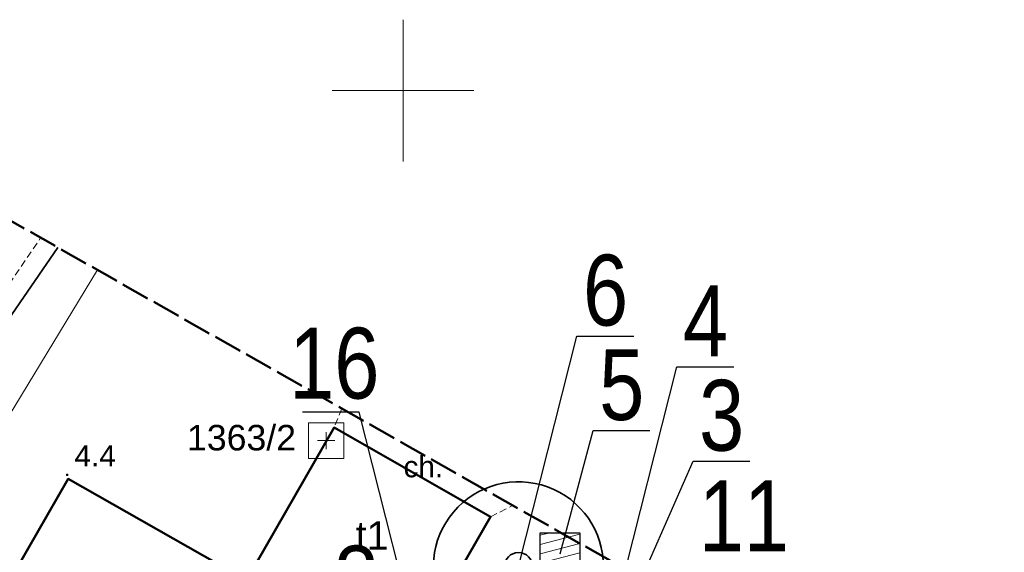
# Model space of a CAD drawing. Extents: x 5477758 to 5478333, y 5918235 to 5918502.
# Tile 127 of 130: x 5477936 to 5477971, y 5918484 to 5918502. Entities that reach past the tile are written whole.
import ezdxf
from ezdxf.enums import TextEntityAlignment as Align

# ---------------------------------------------------------------- set-up
doc = ezdxf.new("R2010")
doc.units = 0
doc.header["$LTSCALE"] = 0.25
doc.header["$PDSIZE"] = 0.75
for name, pattern in [('PRZER1-1', [2, 1, -1]), ('PRZER2-1', [3, 2, -1]), ('PRZER4-1', [5, 4, -1])]:
    doc.linetypes.add(name, pattern=pattern)
doc.layers.get('0').update_dxf_attribs({"linetype": 'CONTINUOUS', "lineweight": 13})
for name, color, linetype, lineweight in [('FrameItemsLayer$', 7, 'CONTINUOUS', 0), ('GESBZO', 252, 'CONTINUOUS', 50), ('GESBZO_O', 252, 'CONTINUOUS', 50), ('GESDZI', 30, 'CONTINUOUS', 35), ('GESUZY', 252, 'PRZER1-1', 18), ('GSPPRB', 252, 'CONTINUOUS', 20), ('GSPPS3_O', 252, 'CONTINUOUS', 18), ('GSPSSP', 252, 'CONTINUOUS', 18), ('GSPWPN', 252, 'CONTINUOUS', 13), ('GSPWPN_O', 252, 'CONTINUOUS', 13), ('GSSKOD', 252, 'PRZER2-1', 18), ('GSSKOD_O', 252, 'PRZER2-1', 18), ('GULGPR', 252, 'CONTINUOUS', 18), ('ZZ_drzewo-nanoszone-recznie', 24, 'CONTINUOUS', 35), ('ZZ_grupa', 60, 'CONTINUOUS', 30), ('ZZ_grupa-krzewow-szraf', 60, 'CONTINUOUS', 13), ('ZZ_korona', 94, 'CONTINUOUS', 35), ('ZZ_numer-inwentaryzacyjny', 5, 'CONTINUOUS', 25)]:
    doc.layers.add(name, color=color, linetype=linetype, lineweight=lineweight)
doc.layers.add('kołnierz', color=252, linetype='CONTINUOUS', lineweight=70, plot=False)
doc.styles.add('GEO-INFO', font='arial.ttf')
doc.styles.add('zielen', font='ARIALN.TTF', dxfattribs={"height": 2.5})

# ---------------------------------------------------------------- blocks, each defined once
blk = doc.blocks.new('GSPSSP')
at = {"color": 0}
blk.add_lwpolyline([(1.25, 1.25), (1.25, -1.25), (-1.25, -1.25), (-1.25, 1.25)], close=True, dxfattribs=at)
for points in [[(0.6, 0), (-0.6, 0)], [(0, 0.6), (0, -0.6)]]:
    blk.add_lwpolyline(points, dxfattribs=at)
blk = doc.blocks.new('KOLO')
blk.add_hatch(color=0).paths.add_polyline_path([(-0.5, 0), (-0.482963, -0.12941), (-0.433013, -0.25), (-0.353553, -0.353553), (-0.25, -0.433013), (-0.12941, -0.482963), (0, -0.5), (0.12941, -0.482963), (0.25, -0.433013), (0.353553, -0.353553), (0.433013, -0.25), (0.482963, -0.12941), (0.5, 0), (0.482963, 0.12941), (0.433013, 0.25), (0.353553, 0.353553), (0.25, 0.433013), (0.12941, 0.482963), (0, 0.5), (-0.12941, 0.482963), (-0.25, 0.433013), (-0.353553, 0.353553), (-0.433013, 0.25), (-0.482963, 0.12941)])
blk = doc.blocks.new('drzewo-odreczne')
at = {"layer": 'ZZ_drzewo-nanoszone-recznie', "linetype": 'Continuous'}
for radius in [0.502, 0.196]:
    blk.add_circle((0, 0), radius, dxfattribs=at)

msp = doc.modelspace()

# ---------------------------------------------------------------- hatches: boundary and pattern name
at = {"layer": 'ZZ_grupa-krzewow-szraf'}
h = msp.add_hatch(dxfattribs=at)
h.set_pattern_fill('ANSI31', color=256, scale=0.1, angle=90)
h.set_pattern_definition([(194.933, (5477837.84446, 5918344.9947), (0.08181636, -0.30677734), [])])
h.paths.add_polyline_path([(5477954.84, 5918484.395), (5477956.24, 5918484.395), (5477956.24, 5918482.907), (5477954.84, 5918482.907)])

# ---------------------------------------------------------------- linework, layer by layer
at = {"layer": 'FrameItemsLayer$', "color": 7, "linetype": 'Continuous', "lineweight": 18}
for points in [[(5477950, 5918497.5), (5477950, 5918502.5)], [(5477947.5, 5918500), (5477952.5, 5918500)]]:
    msp.add_lwpolyline(points, dxfattribs=at)
at = {"layer": 'GESBZO', "linetype": 'Continuous', "lineweight": 50}
for points in [[(5477944.481, 5918482.719), (5477947.571, 5918488.105), (5477953.089, 5918484.953), (5477949.938, 5918479.477), (5477947.274, 5918480.998)], [(5477938.187, 5918486.305), (5477944.481, 5918482.719), (5477947.274, 5918480.998), (5477931.149, 5918452.977), (5477933.004, 5918451.909), (5477924.666, 5918437.385), (5477915.543, 5918442.632), (5477923.558, 5918456.638), (5477921.783, 5918457.715)]]:
    msp.add_lwpolyline(points, close=True, dxfattribs=at)
at = {"layer": 'GESDZI', "linetype": 'Continuous'}
for points in [[(5477895.577, 5918432.935), (5477897.61, 5918435.89), (5477937.825, 5918494.464)], [(5477937.825, 5918494.464), (5477897.61, 5918435.89), (5477897.31, 5918433.06), (5477897.73, 5918431.34), (5477913.96, 5918422.85), (5477918.68, 5918425.35), (5477941.35, 5918412.22), (5477950.46, 5918406.9), (5477958.503, 5918401.94)]]:
    msp.add_lwpolyline(points, dxfattribs=at)
at = {"layer": 'GESUZY', "linetype": 'PRZER1-1', "lineweight": 18, "ltscale": 0.5}
for points in [[(5477958.503, 5918401.94), (5477950.46, 5918406.9), (5477941.35, 5918412.22), (5477918.68, 5918425.35), (5477913.96, 5918422.85), (5477897.73, 5918431.34), (5477897.31, 5918433.06), (5477897.61, 5918435.89), (5477937.825, 5918494.464)], [(5477937.825, 5918494.464), (5477897.61, 5918435.89), (5477897.31, 5918433.06), (5477897.73, 5918431.34), (5477913.96, 5918422.85), (5477918.68, 5918425.35), (5477941.35, 5918412.22), (5477950.46, 5918406.9), (5477958.503, 5918401.94)]]:
    msp.add_lwpolyline(points, dxfattribs=at)
at = {"layer": 'GSPPRB', "linetype": 'Continuous', "lineweight": 20}
for p in [(5477947.571, 5918488.105), (5477938.187, 5918486.305), (5477953.089, 5918484.953)]:
    msp.add_point(p, dxfattribs=at)
at = {"layer": 'GSSKOD', "linetype": 'PRZER2-1', "lineweight": 18, "ltscale": 0.5}
for points in [[(5477928.302, 5918481.703), (5477937.221, 5918494.806)], [(5477947.848, 5918488.777), (5477947.571, 5918488.105), (5477953.089, 5918484.953), (5477953.863, 5918485.364)]]:
    msp.add_lwpolyline(points, dxfattribs=at)
at = {"layer": 'GULGPR', "linetype": 'Continuous', "lineweight": 18}
msp.add_lwpolyline([(5477939.228, 5918493.668), (5477929.195, 5918477.149), (5477918.828, 5918459.974), (5477922.476, 5918458.923)], dxfattribs=at)
at = {"layer": 'kołnierz', "linetype": 'PRZER4-1', "lineweight": 50}
msp.add_lwpolyline([(5477977.309, 5918380.798), (5477954.837, 5918395.479), (5477993.178, 5918463.057), (5477934.574, 5918496.308), (5477890.354, 5918424.446), (5477901.969, 5918417.467), (5477859.483, 5918348.301), (5477882.168, 5918332.75), (5477926.647, 5918301.778)], close=True, dxfattribs=at)
at = {"layer": 'ZZ_grupa'}
msp.add_lwpolyline([(5477954.84, 5918484.395), (5477956.24, 5918484.395), (5477956.24, 5918482.907), (5477954.84, 5918482.907)], close=True, dxfattribs=at)
at = {"layer": 'ZZ_korona'}
msp.add_arc((5477954.072, 5918483.196, 10.8), 3, 355.4749, 275.3856, dxfattribs=at)
at = {"layer": 'ZZ_numer-inwentaryzacyjny'}
for points, elevation in [([(5477954.072, 5918483.196), (5477956.135, 5918491.336), (5477958.139, 5918491.336)], 10.8), ([(5477950.821, 5918479.309), (5477948.454, 5918488.651), (5477946.45, 5918488.651)], 10.06), ([(5477955.54, 5918483.651), (5477956.705, 5918488.003), (5477958.709, 5918488.003)], 10.8)]:
    msp.add_lwpolyline(points, dxfattribs=dict(at, elevation=elevation))
for points in [[(5477957.595, 5918482.113), (5477959.658, 5918490.253), (5477961.662, 5918490.253)], [(5477957.851, 5918481.493), (5477960.228, 5918486.92), (5477962.232, 5918486.92)]]:
    msp.add_lwpolyline(points, dxfattribs=at)

# ---------------------------------------------------------------- block references
at = {"layer": 'GSPSSP', "lineweight": 18, "xscale": 0.5, "yscale": 0.5}
msp.add_blockref('GSPSSP', (5477947.29, 5918487.647), dxfattribs=at)
at = {"layer": 'GSPWPN', "lineweight": 13, "xscale": 0.09, "yscale": 0.09}
msp.add_blockref('KOLO', (5477938.156, 5918486.44), dxfattribs=at)
at = {"layer": 'ZZ_drzewo-nanoszone-recznie', "rotation": 98.49156574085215}
msp.add_blockref('drzewo-odreczne', (5477954.072, 5918483.196, 10.8), dxfattribs=at)

# ---------------------------------------------------------------- texts
at = {"layer": 'GESBZO_O', "linetype": 'Continuous', "lineweight": 0, "style": 'GEO-INFO'}
msp.add_text('t1', height=1, dxfattribs=at).set_placement((5477948.329, 5918484.803), align=Align.TOP_LEFT)
at = {"layer": 'GSPPS3_O', "linetype": 'Continuous', "lineweight": 0, "style": 'GEO-INFO'}
msp.add_text('1363/2', height=0.9, dxfattribs=at).set_placement((5477942.382, 5918487.752), align=Align.MIDDLE_LEFT)
at = {"layer": 'GSPWPN_O', "linetype": 'Continuous', "lineweight": 0, "style": 'GEO-INFO'}
msp.add_text('4.4', height=0.75, dxfattribs=at).set_placement((5477938.413, 5918486.736))
at = {"layer": 'GSSKOD_O', "linetype": 'Continuous', "lineweight": 0, "style": 'GEO-INFO'}
msp.add_text('ch.', height=0.75, dxfattribs=at).set_placement((5477950.717, 5918486.729), align=Align.MIDDLE_CENTER)
at = {"layer": 'ZZ_numer-inwentaryzacyjny', "linetype": 'Continuous', "char_height": 2.5, "width": 3.31586, "attachment_point": 1, "style": 'zielen'}
for s, insert in [('6', (5477956.348, 5918494.208, 10.8)), ('4', (5477959.871, 5918493.125)), ('16', (5477945.984, 5918491.631, 10.06)), ('5', (5477956.918, 5918490.874, 10.8)), ('3', (5477960.441, 5918489.791)), ('11', (5477960.432, 5918486.244, 10.12)), ('8', (5477947.554, 5918483.937, 10.12))]:
    msp.add_mtext(s, dxfattribs=dict(at, insert=insert))

doc.saveas('drawing.dxf')
